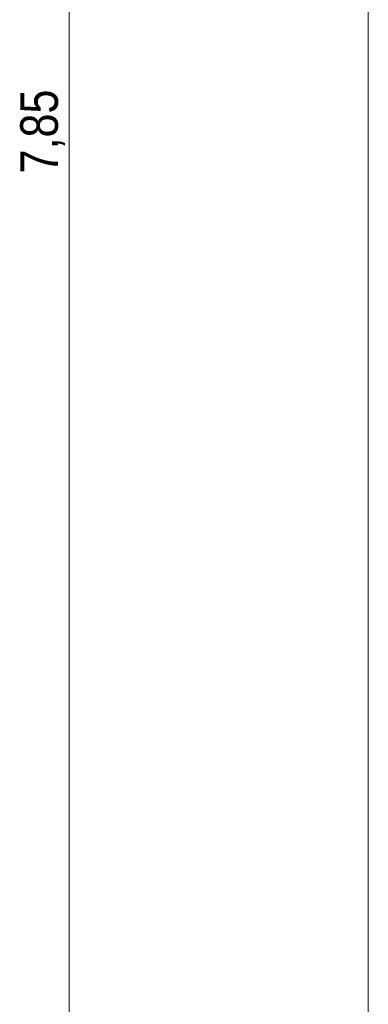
# Model space of a CAD drawing. Extents: x -620 to 300, y 62 to 1162.
# Tile 12 of 93: x -310 to -291, y 255 to 308. Entities that reach past the tile are written whole.
import ezdxf
from ezdxf.lldxf.tags import DXFTag

# ---------------------------------------------------------------- set-up
doc = ezdxf.new("R2010")
doc.units = 0
doc.layers.get('0').update_dxf_attribs({"lineweight": 13})
doc.layers.add('70 -71 Achsen- 1 Gebäudeachsen', color=7, linetype='STRICHPUNKT2-A06G94JT8I', lineweight=18)
doc.layers.add('70 -76 Bemaßung- 2 Allgemein', color=9, linetype='Continuous', lineweight=5, true_color=0x808080)
doc.styles.get("Standard").update_dxf_attribs({"font": 'ARIALN.TTF'})
tags = doc.linetypes.add('STRICHPUNKT2-A06G94JT8I', pattern=[12.7, 6.35, -3.175, 0, -3.175]).pattern_tags.tags
tags[10:11] = [DXFTag(74, 4), DXFTag(75, 0), DXFTag(340, '0'), DXFTag(46, 0.0), DXFTag(50, 0.0), DXFTag(44, 0.0), DXFTag(45, 0.0)]
tags[8:9] = [DXFTag(74, 4), DXFTag(75, 0), DXFTag(340, '0'), DXFTag(46, 0.0), DXFTag(50, 0.0), DXFTag(44, 0.0), DXFTag(45, 0.0)]
tags[6:7] = [DXFTag(74, 4), DXFTag(75, 0), DXFTag(340, '0'), DXFTag(46, 0.0), DXFTag(50, 0.0), DXFTag(44, 0.0), DXFTag(45, 0.0)]
tags[4:5] = [DXFTag(74, 4), DXFTag(75, 0), DXFTag(340, '0'), DXFTag(46, 0.0), DXFTag(50, 0.0), DXFTag(44, 0.0), DXFTag(45, 0.0)]

# ---------------------------------------------------------------- blocks, each defined once
blk = doc.blocks.new('Referenz-A06G94JV8I')
at = {"layer": '70 -71 Achsen- 1 Gebäudeachsen', "color": 0, "linetype": 'STRICHPUNKT2-A06G94JT8I', "lineweight": -2, "ltscale": 0.13}
blk.add_line((-291.177, 1084.554), (-291.177, 85.114), dxfattribs=at)
at = {"layer": '70 -76 Bemaßung- 2 Allgemein', "color": 0, "linetype": 'Continuous', "lineweight": -2, "ltscale": 0.13}
blk.add_line((-307.177, 224.674), (-307.177, 379.553), dxfattribs=at)
at = {"layer": '70 -76 Bemaßung- 2 Allgemein', "color": 0, "linetype": 'Continuous', "lineweight": -2, "ltscale": 0.13, "insert": (-309.793, 299.969), "char_height": 2.01377, "attachment_point": 1, "rotation": 90}
blk.add_mtext('{\\fArial Narrow;7,85}', dxfattribs=at)

msp = doc.modelspace()

# ---------------------------------------------------------------- block references
at = {"color": 8, "lineweight": 13, "ltscale": 0.13, "true_color": 0x808080}
msp.add_blockref('Referenz-A06G94JV8I', (0, 0), dxfattribs=at)

doc.saveas('drawing.dxf')
